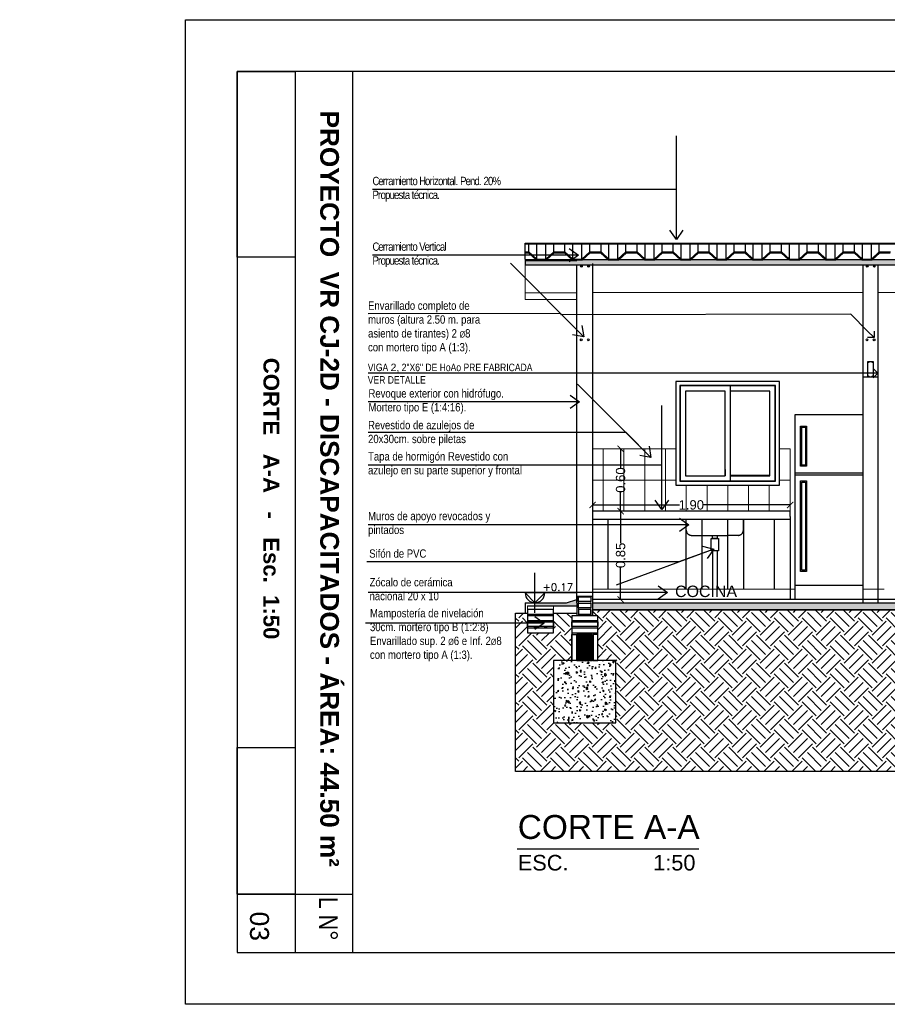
# Model space of a CAD drawing. Header units: millimetres. Extents: x 201 to 840, y 135 to 685.
# Tile 57 of 219: x 309 to 317, y 173 to 182. Entities that reach past the tile are written whole.
import ezdxf

# ---------------------------------------------------------------- set-up
doc = ezdxf.new("R2010")
doc.units = ezdxf.units.MM
doc.linetypes.add('HIDDEN2', pattern=[0.1875, 0.125, -0.0625])
for name, color, linetype, lineweight in [('001', 1, 'Continuous', 5), ('01 DETALLES', 2, 'Continuous', 5), ('COTA NIVELES', 2, 'Continuous', 20), ('hatch', 1, 'Continuous', 5), ('LLAMADAS TEXTO', 2, 'Continuous', 13)]:
    doc.layers.add(name, color=color, linetype=linetype, lineweight=lineweight)
for name, color, linetype in [('01', 1, 'Continuous'), ('02', 2, 'Continuous'), ('03', 3, 'Continuous'), ('04', 4, 'Continuous'), ('05', 5, 'Continuous'), ('06', 5, 'Continuous'), ('ABERTURAS', 2, 'Continuous'), ('cota', 2, 'Continuous'), ('EQUIPAMIENTO MOVIL', 1, 'Continuous'), ('HACHT CONTRAPISO', 2, 'Continuous'), ('HACHT H°A°', 1, 'Continuous'), ('HACHT TIERRA', 252, 'Continuous'), ('LAMINA', 6, 'Continuous'), ('LLAMADAS', 1, 'Continuous'), ('MAMPOST', 6, 'Continuous'), ('MAMPOSTERIA', 5, 'Continuous'), ('NIVELES', 1, 'Continuous'), ('piso', 1, 'Continuous'), ('SANITARIO ARTEF', 2, 'Continuous'), ('TEXT', 4, 'Continuous'), ('TEXTO LAMINA', 2, 'Continuous')]:
    doc.layers.add(name, color=color, linetype=linetype)
doc.styles.add('ARIAL', font='arial.ttf', dxfattribs={"height": 0.06})
doc.styles.add('ROMANS', font='romans.shx')
doc.styles.get("Standard").update_dxf_attribs({"font": 'arial.ttf'})
doc.styles.add('STYLE1', font='ARIALUNI.TTF', dxfattribs={"height": 0.09})
doc.dimstyles.new('05', dxfattribs={"dimscale": 0, "dimtxt": 0.09, "dimasz": 0.05, "dimexe": 0, "dimexo": 0, "dimgap": 0, "dimtad": 0, "dimzin": 0, "dimdsep": 46, "dimtxsty": 'Standard', "dimblk": 'OPEN90', "dimcen": 0.25, "dimclrd": 1, "dimclre": 1, "dimclrt": 3, "dimadec": 0, "dimazin": 0, "dimtfac": 1, "dimtofl": 0, "dimtmove": 2, "dimatfit": 3, "dimldrblk": 'BOXFILLED', "dimfxl": 1, "dimtolj": 1, "dimtzin": 0, "dimarcsym": 0})
doc.dimstyles.new('D3', dxfattribs={"dimscale": 0, "dimtxt": 0.09, "dimasz": 0.06, "dimexe": 0, "dimexo": 0.15, "dimgap": 0, "dimtad": 0, "dimzin": 0, "dimdsep": 46, "dimtxsty": 'STYLE1', "dimblk": 'ARCHTICK', "dimcen": 1, "dimse1": 1, "dimse2": 1, "dimclrd": 1, "dimclre": 1, "dimclrt": 3, "dimadec": 0, "dimazin": 0, "dimtfac": 1, "dimtmove": 2, "dimatfit": 1, "dimldrblk": 'OPEN90', "dimfxl": 1, "dimtolj": 1, "dimtzin": 0, "dimarcsym": 0})
picture_1 = doc.add_image_def('image2.png', size_in_pixel=(322, 127))
picture_2 = doc.add_image_def('image1.jpg', size_in_pixel=(635, 198))
picture_3 = doc.add_image_def('image3.jpg', size_in_pixel=(635, 198))
picture_4 = doc.add_image_def('image4.png', size_in_pixel=(322, 127))

# ---------------------------------------------------------------- blocks, each defined once
blk = doc.blocks.new('_ARCHTICK')
at = {"color": 0, "linetype": 'ByBlock', "const_width": 0.15}
blk.add_lwpolyline([(-0.5, -0.5), (0.5, 0.5)], dxfattribs=at)
blk = doc.blocks.new('*D364')
at = {"layer": 'cota', "color": 1, "lineweight": -2}
for p, q in [((314.4707, 177.3587), (314.4707, 177.0507)), ((314.4707, 176.5087), (314.4707, 176.8167))]:
    blk.add_line(p, q, dxfattribs=at)
at = {"layer": 'DEFPOINTS', "color": 0}
for p in [(314.4707, 177.3587), (314.252, 176.5087), (314.4707, 176.5087)]:
    blk.add_point(p, dxfattribs=at)
at = {"layer": 'cota', "color": 1, "lineweight": -2, "xscale": 0.06, "yscale": 0.06, "zscale": 0.06}
for p, rotation in [((314.4707, 177.3587), 90), ((314.4707, 176.5087), 270)]:
    blk.add_blockref('_ARCHTICK', p, dxfattribs=dict(at, rotation=rotation))
at = {"layer": 'cota', "color": 3, "insert": (314.4707, 176.9337), "char_height": 0.09, "attachment_point": 5, "rotation": 90, "style": 'STYLE1'}
blk.add_mtext('\\A1;0.85', dxfattribs=at)
blk = doc.blocks.new('_OPEN90')
at = {"color": 0, "linetype": 'ByBlock'}
for p, q in [((0, 0), (-1, 0)), ((-0.5, 0.5), (0, 0)), ((0, 0), (-0.5, -0.5))]:
    blk.add_line(p, q, dxfattribs=at)
blk = doc.blocks.new('*D366')
at = {"layer": 'cota', "color": 1, "lineweight": -2}
for p, q in [((314.4707, 177.9587), (314.4707, 177.7754)), ((314.4707, 177.3587), (314.4707, 177.542))]:
    blk.add_line(p, q, dxfattribs=at)
at = {"layer": 'DEFPOINTS', "color": 0}
for p in [(314.4707, 177.9587), (314.5547, 177.9587), (314.552, 177.3587)]:
    blk.add_point(p, dxfattribs=at)
at = {"layer": 'cota', "color": 1, "lineweight": -2, "xscale": 0.06, "yscale": 0.06, "zscale": 0.06}
for p, rotation in [((314.4707, 177.9587), 90), ((314.4707, 177.3587), 270)]:
    blk.add_blockref('_ARCHTICK', p, dxfattribs=dict(at, rotation=rotation))
at = {"layer": 'cota', "color": 3, "insert": (314.4707, 177.6587), "char_height": 0.09, "attachment_point": 5, "rotation": 90, "style": 'STYLE1'}
blk.add_mtext('\\A1;0.60', dxfattribs=at)
blk = doc.blocks.new('A$C0E1231E1')
for p, q in [((0, 0), (0, 1.78)), ((0, 1.2206), (0.65, 1.2206)), ((0, 1.2006), (0.65, 1.2006)), ((0, 0.1391), (0.65, 0.1391))]:
    blk.add_line(p, q)
blk.add_lwpolyline([(0, 1.78), (0.65, 1.78), (0.65, 0), (0, 0)])
for points in [[(0.0518, 1.2849), (0.0518, 1.6697), (0.1074, 1.6697), (0.1074, 1.2849)], [(0.0518, 0.2717), (0.0518, 1.1413), (0.1074, 1.1413), (0.1074, 0.2717)]]:
    blk.add_lwpolyline(points, close=True)
at = {"color": 1}
for points in [[(0.0618, 1.2949), (0.0618, 1.6597), (0.0974, 1.6597), (0.0974, 1.2949)], [(0.0618, 0.2817), (0.0618, 1.1313), (0.0974, 1.1313), (0.0974, 0.2817)]]:
    blk.add_lwpolyline(points, close=True, dxfattribs=at)
blk = doc.blocks.new('*D407')
at = {"layer": 'DEFPOINTS', "color": 0}
for p in [(314.2004, 177.4196), (314.2004, 177.3587), (316.1031, 177.3587)]:
    blk.add_point(p, dxfattribs=at)
at = {"layer": 'piso', "color": 1, "lineweight": -2}
for p, q in [((314.2004, 177.4196), (315.0392, 177.4196)), ((316.1031, 177.4196), (315.2643, 177.4196))]:
    blk.add_line(p, q, dxfattribs=at)
at = {"layer": 'piso', "color": 1, "lineweight": -2, "xscale": 0.06, "yscale": 0.06, "zscale": 0.06, "rotation": 180}
blk.add_blockref('_ARCHTICK', (314.2004, 177.4196), dxfattribs=at)
at = {"layer": 'piso', "color": 1, "lineweight": -2, "xscale": 0.06, "yscale": 0.06, "zscale": 0.06}
blk.add_blockref('_ARCHTICK', (316.1031, 177.4196), dxfattribs=at)
at = {"layer": 'piso', "color": 3, "insert": (315.1517, 177.4196), "char_height": 0.09, "attachment_point": 5, "style": 'STYLE1'}
blk.add_mtext('\\A1;1.90', dxfattribs=at)
blk = doc.blocks.new('A$C0B5825DE')
at = {"layer": 'hatch', "ltscale": 0.01}
h = blk.add_hatch(dxfattribs=at)
h.set_pattern_fill('AR-SAND', color=256, scale=0.02)
h.set_pattern_definition([(37.5, (3347.59069, 2361.719302), (-0.00125986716, 0.03853647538), [0, -0.0304, 0, -0.034, 0, -0.0325]), (7.5, (3347.59069, 2361.7193), (0.0353955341, 0.0564429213), [0, -0.0164, 0, -0.0274, 0, -0.0105]), (327.5, (3347.56609, 2361.719302), (0.06228283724, 0.00011318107), [0, -0.01, 0, -0.036, 0, -0.047]), (317.5, (3347.56609, 2361.7193), (0.0601225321, 0.0175535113), [0, -0.005, 0, -0.0236, 0, -0.027])])
h.paths.add_polyline_path([(0, 0.0485), (-9.5027, 0.0485), (-9.5027, 0), (-7.3586, 0), (-7.2486, 0), (-2.8286, 0), (-2.7186, 0), (-1.1186, 0), (-1.0086, 0), (0, 0)])
at = {"layer": '01'}
for p, q in [((-9.5027, 0.0559), (-9.5027, 0.21)), ((-9.5027, 0.21), (0.0007, 0.21)), ((-9.5027, 0.205), (0.0007, 0.205)), ((-9.4657, 0.1261), (-9.4657, 0.205)), ((-9.3891, 0.0559), (-9.3891, 0.205)), ((-9.3026, 0.0559), (-9.3026, 0.205)), ((-9.226, 0.1261), (-9.226, 0.205)), ((-9.1182, 0.1261), (-9.1182, 0.205)), ((-9.0416, 0.0559), (-9.0416, 0.205)), ((-8.9552, 0.0559), (-8.9552, 0.205)), ((-8.8786, 0.1261), (-8.8786, 0.205)), ((-8.7708, 0.1261), (-8.7708, 0.205)), ((-8.6942, 0.0559), (-8.6942, 0.205)), ((-8.6077, 0.0559), (-8.6077, 0.205)), ((-8.5311, 0.1261), (-8.5311, 0.205)), ((-8.4233, 0.1261), (-8.4233, 0.205)), ((-8.3467, 0.0559), (-8.3467, 0.205)), ((-8.2602, 0.0559), (-8.2602, 0.205)), ((-8.1836, 0.1261), (-8.1836, 0.205)), ((-8.0759, 0.1261), (-8.0759, 0.205)), ((-7.9993, 0.0559), (-7.9993, 0.205)), ((-7.9128, 0.0559), (-7.9128, 0.205)), ((-7.8362, 0.1261), (-7.8362, 0.205)), ((-7.7284, 0.1261), (-7.7284, 0.205)), ((-7.6518, 0.0559), (-7.6518, 0.205)), ((-7.5653, 0.0559), (-7.5653, 0.205)), ((-7.4887, 0.1261), (-7.4887, 0.205)), ((-7.3809, 0.1261), (-7.3809, 0.205)), ((-7.3043, 0.0559), (-7.3043, 0.205)), ((-7.2179, 0.0559), (-7.2179, 0.205)), ((-7.1413, 0.1261), (-7.1413, 0.205)), ((-7.0335, 0.1261), (-7.0335, 0.205)), ((-6.9569, 0.0559), (-6.9569, 0.205)), ((-6.862, 0.0559), (-6.862, 0.205)), ((-6.7854, 0.1261), (-6.7854, 0.205)), ((-6.6776, 0.1261), (-6.6776, 0.205)), ((-6.601, 0.0559), (-6.601, 0.205)), ((-6.5145, 0.0559), (-6.5145, 0.205)), ((-6.4379, 0.1261), (-6.4379, 0.205)), ((-6.3302, 0.1261), (-6.3302, 0.205)), ((-6.2536, 0.0559), (-6.2536, 0.205)), ((-6.1671, 0.0559), (-6.1671, 0.205)), ((-6.0905, 0.1261), (-6.0905, 0.205))]:
    blk.add_line(p, q, dxfattribs=at)
at = {"layer": '03'}
for p, q in [((-9.0009, 0.0485), (-9.5027, 0.0485)), ((-9.5027, 0.0485), (-9.5027, 0)), ((0, 0), (-9.5027, 0)), ((-5.5959, 0.0485), (-9.0009, 0.0485)), ((0, 0.0485), (-7.4086, 0.0485))]:
    blk.add_line(p, q, dxfattribs=at)
at = {"layer": '06'}
for p, q in [((-9.5027, 0.1261), (-9.4657, 0.1261)), ((-9.5027, 0.1161), (-9.4696, 0.1161)), ((-9.3959, 0.0485), (-9.4696, 0.1161)), ((-9.3891, 0.0559), (-9.4657, 0.1261)), ((-9.3026, 0.0559), (-9.226, 0.1261)), ((-9.2959, 0.0485), (-9.2221, 0.1161)), ((-9.226, 0.1261), (-9.1182, 0.1261)), ((-9.2221, 0.1161), (-9.1221, 0.1161)), ((-9.0484, 0.0485), (-9.1221, 0.1161)), ((-9.0416, 0.0559), (-9.1182, 0.1261)), ((-8.9552, 0.0559), (-8.8786, 0.1261)), ((-8.9484, 0.0485), (-8.8747, 0.1161)), ((-8.8786, 0.1261), (-8.7708, 0.1261)), ((-8.8747, 0.1161), (-8.7747, 0.1161)), ((-8.7009, 0.0485), (-8.7747, 0.1161)), ((-8.6942, 0.0559), (-8.7708, 0.1261)), ((-8.6077, 0.0559), (-8.5311, 0.1261)), ((-8.6009, 0.0485), (-8.5272, 0.1161)), ((-8.5311, 0.1261), (-8.4233, 0.1261)), ((-8.5272, 0.1161), (-8.4272, 0.1161)), ((-8.3535, 0.0485), (-8.4272, 0.1161)), ((-8.3467, 0.0559), (-8.4233, 0.1261)), ((-8.2602, 0.0559), (-8.1836, 0.1261)), ((-8.2535, 0.0485), (-8.1797, 0.1161)), ((-8.1836, 0.1261), (-8.0759, 0.1261)), ((-8.1797, 0.1161), (-8.0797, 0.1161)), ((-8.006, 0.0485), (-8.0797, 0.1161)), ((-7.9993, 0.0559), (-8.0759, 0.1261)), ((-7.9128, 0.0559), (-7.8362, 0.1261)), ((-7.906, 0.0485), (-7.8323, 0.1161)), ((-7.8362, 0.1261), (-7.7284, 0.1261)), ((-7.8323, 0.1161), (-7.7323, 0.1161)), ((-7.6586, 0.0485), (-7.7323, 0.1161)), ((-7.6518, 0.0559), (-7.7284, 0.1261)), ((-7.5653, 0.0559), (-7.4887, 0.1261)), ((-7.5586, 0.0485), (-7.4848, 0.1161)), ((-7.4887, 0.1261), (-7.3809, 0.1261)), ((-7.4848, 0.1161), (-7.3848, 0.1161)), ((-7.3111, 0.0485), (-7.3848, 0.1161)), ((-7.3043, 0.0559), (-7.3809, 0.1261)), ((-7.2179, 0.0559), (-7.1413, 0.1261)), ((-7.2111, 0.0485), (-7.1374, 0.1161)), ((-7.1413, 0.1261), (-7.0335, 0.1261)), ((-7.1374, 0.1161), (-7.0374, 0.1161)), ((-6.9636, 0.0485), (-7.0374, 0.1161)), ((-6.9569, 0.0559), (-7.0335, 0.1261)), ((-6.862, 0.0559), (-6.7854, 0.1261)), ((-6.8552, 0.0485), (-6.7815, 0.1161)), ((-6.7854, 0.1261), (-6.6776, 0.1261)), ((-6.7815, 0.1161), (-6.6815, 0.1161)), ((-6.6078, 0.0485), (-6.6815, 0.1161)), ((-6.601, 0.0559), (-6.6776, 0.1261)), ((-6.5145, 0.0559), (-6.4379, 0.1261)), ((-6.5078, 0.0485), (-6.4341, 0.1161)), ((-6.4379, 0.1261), (-6.3302, 0.1261)), ((-6.4341, 0.1161), (-6.3341, 0.1161)), ((-6.2603, 0.0485), (-6.3341, 0.1161)), ((-6.2536, 0.0559), (-6.3302, 0.1261)), ((-6.1671, 0.0559), (-6.0905, 0.1261)), ((-6.1603, 0.0485), (-6.0866, 0.1161)), ((-6.0905, 0.1261), (-5.9827, 0.1261)), ((-6.0866, 0.1161), (-5.9866, 0.1161)), ((-9.5027, 0.0559), (-9.496, 0.0485)), ((-9.3959, 0.0485), (-9.2959, 0.0485)), ((-9.3891, 0.0559), (-9.3026, 0.0559)), ((-9.0484, 0.0485), (-8.9484, 0.0485)), ((-9.0416, 0.0559), (-8.9552, 0.0559)), ((-8.7009, 0.0485), (-8.6009, 0.0485)), ((-8.6942, 0.0559), (-8.6077, 0.0559)), ((-8.3535, 0.0485), (-8.2535, 0.0485)), ((-8.3467, 0.0559), (-8.2602, 0.0559)), ((-8.006, 0.0485), (-7.906, 0.0485)), ((-7.9993, 0.0559), (-7.9128, 0.0559)), ((-7.6586, 0.0485), (-7.5586, 0.0485)), ((-7.6518, 0.0559), (-7.5653, 0.0559)), ((-7.3111, 0.0485), (-7.2111, 0.0485)), ((-7.3043, 0.0559), (-7.2179, 0.0559)), ((-6.9552, 0.0485), (-6.8552, 0.0485)), ((-6.9485, 0.0559), (-6.862, 0.0559)), ((-6.6078, 0.0485), (-6.5078, 0.0485)), ((-6.601, 0.0559), (-6.5145, 0.0559)), ((-6.2603, 0.0485), (-6.1603, 0.0485)), ((-6.2536, 0.0559), (-6.1671, 0.0559))]:
    blk.add_line(p, q, dxfattribs=at)
blk = doc.blocks.new('A$C037F6CCC')
at = {"layer": 'LLAMADAS'}
blk.add_line((2.7433, -0.3512), (-2.078, -0.3512), dxfattribs=at)
blk.add_lwpolyline([(2.7329, 0.0557), (2.5722, 0.2164), (-0.2243, 0.2115)], dxfattribs=at)
for p, xscale, yscale, zscale, rotation in [((2.7966, -0.0079), 0.09, 0.09, 0.09, 314.9998235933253), ((2.8333, -0.3512), 0.09000000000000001, 0.09000000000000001, 0.09000000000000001, 6.447086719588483e-05)]:
    blk.add_blockref('_OPEN90', p, dxfattribs=dict(at, xscale=xscale, yscale=yscale, zscale=zscale, rotation=rotation))
at = {"layer": 'LLAMADAS TEXTO', "color": 2, "ltscale": 0.01, "attachment_point": 1, "style": 'ARIAL'}
for s, insert, char_height, width in [('{\\fTechnic|b0|i0|c2|p2;Envarillado completo de\\Pmuros (altura 2.50 m. para\\Pasiento de tirantes) 2 \\H0.75x;Ø\\H1.3333x;8\\Pcon mortero tipo A (1:3).}', (-2.0782, 0.3399), 0.08, 1.52215), ('{\\fTechnic|b0|i0|c2|p2;VIGA \\f@Arial Unicode MS|b0|i0|c0|p34;2,\\fTechnic|b0|i0|c2|p2; 2"X6" DE HoAo PRE FABRICADA\\PVER DETALLE }', (-2.081, -0.2587), 0.072, 2.289182), ('{\\fTechnic|b0|i0|c2|p2;Revoque exterior con hidrófugo. \\PMortero tipo E (1:4:16).}', (-2.0744, -0.5047), 0.08, 4.326649), ('\\pi-3.04,l3.04;{\\fTechnic|b0|i0|c2|p2;Revestido de azulejos de\\P20x30cm. sobre piletas}', (-2.0782, -0.8097), 0.08, 4.326649), ('{\\fTechnic|b0|i0|c2|p2;Tapa de hormigón Revestido con azulejo en su parte superior y frontal}', (-2.0782, -1.1107), 0.08, 1.655837), ('{\\fTechnic|b0|i0|c2|p2;Muros de apoyo revocados y pintados}', (-2.0782, -1.6851), 0.08, 1.189424), ('\\pi3.6651;{\\fTechnic|b0|i0|c2|p2;Sifón de PVC}', (-5.7323, -2.0462), 0.08, 4.572219), ('{\\fTechnic|b0|i0|c2|p2;Zócalo de cerámica \\Pnacional 20 x 10 \\P}', (-2.0638, -2.3222), 0.08, 1.660151), ('{\\fTechnic|b0|i0|c2|p2;Mampostería de nivelación 30cm. mortero tipo B (1:2:8) Envarillado sup. 2 \\H0.75x;Ø\\H1.3333x;6 e Inf. 2\\H0.75002x;Ø\\H1.3333x;8 con mortero tipo A (1:3).\\fArial|b0|i0|c0|p34;\\P\\pi0.77315;} ', (-2.0596, -2.6198), 0.08, 1.352981)]:
    blk.add_mtext(s, dxfattribs=dict(at, insert=insert, char_height=char_height, width=width))
at = {"layer": 'LLAMADAS'}
for points in [[(0, 0), (-0.2243, 0.2243), (-2.0782, 0.2211)], [(-0.0407, -0.6251), (-2.0782, -0.6251)], [(0.6468, -1.162), (0.4072, -0.9221), (-2.0782, -0.9221)], [(0.7512, -1.6628), (0.7512, -1.2358), (-2.0782, -1.2358)], [(1.012, -1.8095), (-2.0782, -1.8095)], [(1.2507, -2.043), (0.9155, -2.1671), (-2.0913, -2.1671)], [(0.8052, -2.4619), (-2.0782, -2.4619)], [(-0.383, -2.7547), (-2.1025, -2.7547)]]:
    blk.add_leader(points, dimstyle='05', override={"dimscale": 1, "dimasz": 0.09, "dimldrblk": 'OPEN90'}, dxfattribs=at)

msp = doc.modelspace()

# ---------------------------------------------------------------- hatches: boundary and pattern name
at = {"layer": 'HACHT CONTRAPISO'}
h = msp.add_hatch(dxfattribs=at)
h.set_pattern_fill('AR-CONC', color=256, scale=0.0015, style=0)
h.set_pattern_definition([(50, (313.64569, 176.4087), (0.273277, -0.0239086), [0.028575, -0.314325]), (355, (313.6457, 176.4087), (-0.052864, 0.286585), [0.02286, -0.25146]), (100.451, (313.66846, 176.4067), (0.220414, 0.262675), [0.024285, -0.267135]), (46.184, (313.6457, 176.4849), (0.406619, -0.063063), [0.042862, -0.471487]), (96.6356, (313.67957, 176.47965), (0.356106, 0.371138), [0.036428, -0.400703]), (351.184, (313.6457, 176.4849), (0.356107, 0.371138), [0.03429, -0.37719]), (21, (313.68379, 176.46585), (0.2274223, -0.153398), [0.028575, -0.314325]), (326, (313.6838, 176.46585), (0.092703, 0.276282), [0.02286, -0.25146]), (71.4514, (313.70274, 176.45307), (0.320125, 0.122884), [0.024285, -0.267135]), (37.5, (313.64569, 176.4087), (0.0046329, 0.1268326), [0, -0.248412, 0, -0.25527, 0, -0.2524125]), (7.5, (313.64569, 176.4087), (0.1002295, 0.1502709), [0, -0.145542, 0, -0.242697, 0, -0.0962025]), (327.5, (313.56072, 176.4087), (0.2033859, -0.0085931), [0, -0.09525, 0, -0.29718, 0, -0.394335]), (317.5, (313.52262, 176.4087), (0.2221938, 0.0381397), [0, -0.123825, 0, -0.197358, 0, -0.280035])])
h.paths.add_polyline_path([(317.7312, 176.4787), (316.4977, 176.4787), (316.3851, 176.4087), (317.7312, 176.4087)])
h.paths.add_polyline_path([(320.5078, 176.4787), (317.7312, 176.4787), (317.7312, 176.4087), (320.5078, 176.4087)])
h.paths.add_polyline_path([(322.4031, 176.4787), (320.5078, 176.4787), (320.5078, 176.4087), (322.4031, 176.4087)])
h.paths.add_polyline_path([(316.4977, 176.4787), (314.2004, 176.4787), (314.2004, 176.4087), (316.3851, 176.4087)])
h.paths.add_polyline_path([(314.0504, 176.4787), (314.0504, 176.5087), (313.9504, 176.4787), (313.6457, 176.4787), (313.6457, 176.4487), (314.0504, 176.4487)])
h.paths.add_polyline_path([(314.4371, 176.7876), (314.4371, 177.0773), (314.2236, 177.0773), (314.2236, 176.7876)], flags=9)
h.paths.add_polyline_path([(314.4371, 177.512), (314.4371, 177.8017), (314.2236, 177.8017), (314.2236, 177.512)], flags=9)
h.paths.add_polyline_path([(317.7783, 176.6001), (318.1544, 176.6001), (318.1544, 176.7191), (317.7783, 176.7191)], flags=9)
at = {"layer": 'HACHT H°A°'}
h = msp.add_hatch(dxfattribs=at)
h.set_pattern_fill('ANSI31', color=256, scale=0.003, style=0)
h.set_pattern_definition([(45, (48.222473, -104.272474), (-0.0067351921, 0.0067351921), [])])
edge = h.paths.add_edge_path()
edge.add_line((314.1838, 176.1737), (314.1798, 176.1737))
edge.add_arc((314.1818, 176.1772), 0.004, 240.60668, 299.39332)
edge = h.paths.add_edge_path()
edge.add_line((314.0715, 176.1737), (314.0676, 176.1737))
edge.add_arc((314.0695, 176.1772), 0.004, 240.60668, 299.39332)
h.paths.add_polyline_path([(314.0504, 175.9237), (314.2004, 175.9237), (314.2004, 176.1737), (314.0504, 176.1737)])
h.paths.add_polyline_path([(314.0585, 175.9237), (314.1928, 175.9237), (314.1928, 176.1737), (314.0585, 176.1737)])
h.paths.add_polyline_path([(314.0645, 175.9237), (314.1868, 175.9237), (314.1868, 176.1737), (314.0886, 176.1737), (314.0911, 176.1712), (314.0868, 176.167), (314.0801, 176.1737), (314.0659, 176.1737), (314.0798, 176.1599), (314.0755, 176.1556), (314.0645, 176.1666)])
edge = h.paths.add_edge_path()
edge.add_line((314.1763, 175.9237), (314.1853, 175.9237))
edge.add_arc((314.1808, 175.9216), 0.005, 25.01802, 154.98198)
edge = h.paths.add_edge_path()
edge.add_line((314.066, 175.9237), (314.0751, 175.9237))
edge.add_arc((314.0705, 175.9216), 0.005, 25.01802, 154.98198)
h = msp.add_hatch(dxfattribs=at)
h.set_pattern_fill('AR-CONC', color=256, scale=0.0008, angle=45, style=0)
h.set_pattern_definition([(95, (10.4072, -151.53615), (0.11207572, 0.094042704), [0.01524, -0.16764]), (40, (10.4072, -151.53615), (-0.12801431, 0.088141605), [0.012192, -0.134112]), (145.451, (10.41654, -151.52831), (-0.015937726, 0.18218419), [0.012952, -0.142472]), (91.1842, (10.37846, -151.50741), (0.177128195, 0.12956273), [0.02286, -0.25146]), (141.6356, (10.39322, -151.49662), (-0.00566892, 0.27426115), [0.019428, -0.213708]), (36.184, (10.37846, -151.50741), (-0.00566846, 0.27426111), [0.018288, -0.201168]), (66, (10.40002, -151.50023), (0.14361644, 0.027916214), [0.01524, -0.16764]), (11, (10.40002, -151.50023), (-0.06923194, 0.139152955), [0.012192, -0.134112]), (116.4514, (10.41198, -151.4979), (0.07438403, 0.167069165), [0.012952, -0.142472]), (82.5, (10.4072, -151.53615), (-0.046084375, 0.049578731), [0, -0.1324864, 0, -0.136144, 0, -0.13462]), (52.5, (10.4072, -151.53615), (-0.018871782, 0.0944696), [0, -0.0776224, 0, -0.1294384, 0, -0.051308]), (12.5, (10.37516, -151.56819), (0.0799422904, 0.0734609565), [0, -0.0508, 0, -0.158496, 0, -0.210312]), (2.5, (10.36079, -151.58256), (0.069411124, 0.098177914), [0, -0.06604, 0, -0.1052576, 0, -0.149352])])
h.paths.add_polyline_path([(314.4254, 175.3237), (314.4254, 175.9237), (313.8254, 175.9237), (313.8254, 175.3237)])
at = {"layer": 'HACHT TIERRA', "ltscale": 0.01}
h = msp.add_hatch(dxfattribs=at)
h.set_pattern_fill('EARTH,_O', color=256, scale=0.03, angle=45)
h.set_pattern_definition([(45, (10.4072, -151.53615), (0, 0.26940768), [0.1905, -0.1905]), (45, (10.35669, -151.48564), (0, 0.26940768), [0.1905, -0.1905]), (45, (10.30617, -151.43512), (0, 0.26940768), [0.1905, -0.1905]), (135, (10.30617, -151.40145), (-0.26940768, 0), [0.1905, -0.1905]), (135, (10.35669, -151.35093), (-0.26940768, 0), [0.1905, -0.1905]), (135, (10.4072, -151.30042), (-0.26940768, 0), [0.1905, -0.1905])])
h.paths.add_polyline_path([(323.2716, 174.8544), (323.2716, 176.3787), (323.0281, 176.3787), (323.0281, 176.1887), (322.7781, 176.1887), (322.7781, 176.3787), (322.5531, 176.3787), (322.5531, 176.3537), (322.6031, 176.3537), (322.6031, 175.9237), (322.7781, 175.9237), (322.7781, 175.3237), (322.1781, 175.3237), (322.1781, 175.9237), (322.3531, 175.9237), (322.3531, 176.3537), (322.4031, 176.3537), (322.4031, 176.4087), (314.2004, 176.4087), (314.2004, 176.3537), (314.2504, 176.3537), (314.2504, 175.9237), (314.4254, 175.9237), (314.4254, 175.3237), (313.8254, 175.3237), (313.8254, 175.9237), (314.0004, 175.9237), (314.0004, 176.3537), (314.0504, 176.3537), (314.0504, 176.3787), (313.8254, 176.3787), (313.8254, 176.1887), (313.5754, 176.1887), (313.5754, 176.3787), (313.5504, 176.3787), (313.4594, 176.3787), (313.4594, 174.8544)])

# ---------------------------------------------------------------- linework, layer by layer
msp.add_lwpolyline([(310.2784, 182.0899), (325.526, 182.0899), (325.526, 172.6133), (310.2784, 172.6133)], close=True)
at = {"layer": '001', "ltscale": 0.01}
for p, q in [((314.2031, 179.572), (314.2004, 179.572)), ((313.5504, 179.3984), (313.5504, 179.4654)), ((313.5504, 179.4615), (314.0504, 179.4615)), ((314.0504, 179.3984), (313.5504, 179.3984)), ((314.2004, 179.4654), (316.8031, 179.4654)), ((316.9531, 179.4654), (319.3531, 179.4654)), ((314.0504, 179.2044), (314.0504, 179.0544))]:
    msp.add_line(p, q, dxfattribs=at)
at = {"layer": '001'}
for p, q in [((316.1531, 176.6087), (316.1031, 176.6087)), ((317.0081, 176.6087), (316.9531, 176.6087)), ((314.0654, 176.4887), (314.0654, 176.4737)), ((314.0654, 176.4737), (314.0654, 176.4787)), ((314.1854, 176.4887), (314.1854, 176.4737)), ((314.1854, 176.4737), (314.1854, 176.4787)), ((313.5754, 176.4137), (313.5754, 176.4487)), ((313.5754, 176.3687), (313.5754, 176.3537)), ((313.8254, 176.4137), (313.8254, 176.4487)), ((313.8254, 176.3687), (313.8254, 176.3537)), ((314.0654, 176.4287), (314.0654, 176.4137)), ((314.0654, 176.3537), (314.0654, 176.3687)), ((314.1854, 176.4287), (314.1854, 176.4137)), ((314.1854, 176.3537), (314.1854, 176.3687)), ((313.5754, 176.3087), (313.5754, 176.2937)), ((313.8254, 176.3087), (313.8254, 176.2937)), ((314.0004, 176.3087), (314.0004, 176.2937)), ((314.2504, 176.3087), (314.2504, 176.2937)), ((313.5754, 176.2337), (313.5754, 176.2487)), ((313.8254, 176.2337), (313.8254, 176.2487)), ((314.0004, 176.2337), (314.0004, 176.2487)), ((314.0004, 176.1887), (314.0004, 176.1737)), ((314.2504, 176.2337), (314.2504, 176.2487)), ((314.2504, 176.1887), (314.2504, 176.1737))]:
    msp.add_line(p, q, dxfattribs=at)
at = {"layer": '001', "ltscale": 0.01}
msp.add_lwpolyline([(313.5504, 179.7287), (313.5504, 179.4654)], dxfattribs=at)
at = {"layer": '001'}
for points in [[(314.8281, 176.6089), (314.8281, 176.6087)], [(314.6684, 176.5105), (314.6684, 176.5107)]]:
    msp.add_lwpolyline(points, dxfattribs=at)
msp.add_lwpolyline([(310.7784, 175.0846), (310.7784, 173.6722), (311.3355, 173.6722), (311.3355, 175.0846)], close=True, dxfattribs=at)
msp.add_lwpolyline([(310.7784, 175.0846), (310.7784, 173.6722), (311.3355, 173.6722), (311.3355, 175.0846)], close=True, dxfattribs=at)
at = {"layer": '01 DETALLES'}
for p, q in [((315.0017, 177.9587), (314.2004, 177.9587)), ((314.3031, 177.9569), (314.3031, 177.3587)), ((314.5031, 177.9587), (314.5031, 177.3587)), ((314.7031, 177.9587), (314.7031, 177.3587)), ((314.9031, 177.9587), (314.9031, 177.3587)), ((316.1031, 177.9587), (316.0017, 177.9587)), ((316.1031, 177.9587), (316.1031, 177.3587)), ((315.0017, 177.6587), (314.2004, 177.6587)), ((315.1031, 177.6087), (315.1031, 177.3587)), ((315.3031, 177.6087), (315.3031, 177.3587)), ((315.5031, 177.6087), (315.5031, 177.3587)), ((315.7031, 177.6087), (315.7031, 177.3587)), ((315.9031, 177.6087), (315.9031, 177.3587)), ((316.0017, 177.6587), (316.1031, 177.6587)), ((316.1031, 176.6087), (314.2004, 176.6087)), ((316.9531, 176.6087), (316.8031, 176.6087))]:
    msp.add_line(p, q, dxfattribs=at)
at = {"layer": '02'}
for p, q in [((316.1031, 177.3587), (314.2004, 177.3587)), ((316.1031, 177.3087), (316.1031, 177.3587)), ((316.1031, 177.2787), (314.2004, 177.2787)), ((315.1031, 176.6087), (315.1031, 177.2787)), ((315.2531, 177.2787), (315.2531, 176.6087)), ((315.5031, 176.6087), (315.5031, 177.2787)), ((315.6531, 177.2787), (315.6531, 176.6087))]:
    msp.add_line(p, q, dxfattribs=at)
for points in [[(316.1031, 177.3087), (316.1031, 176.5087), (315.9531, 176.5087)], [(314.3504, 176.6087), (314.3504, 177.2787)], [(315.9531, 176.6087), (315.9531, 177.2787)], [(314.0645, 176.1416), (314.0755, 176.1306), (314.0798, 176.1349), (314.0645, 176.1501)]]:
    msp.add_lwpolyline(points, dxfattribs=at)
at = {"layer": '02', "ltscale": 0.01}
for points in [[(314.1854, 176.4887), (314.0654, 176.4887), (314.0654, 176.5337), (314.1854, 176.5337)], [(314.1854, 176.4287), (314.0654, 176.4287), (314.0654, 176.4737), (314.1854, 176.4737)], [(313.8254, 176.4137), (313.5754, 176.4137), (313.5754, 176.3687), (313.8254, 176.3687)], [(314.1854, 176.4137), (314.0654, 176.4137), (314.0654, 176.3687), (314.1854, 176.3687)], [(313.8254, 176.3537), (313.5754, 176.3537), (313.5754, 176.3087), (313.8254, 176.3087)], [(313.8254, 176.2487), (313.5754, 176.2487), (313.5754, 176.2937), (313.8254, 176.2937)], [(314.2504, 176.3537), (314.0004, 176.3537), (314.0004, 176.3087), (314.2504, 176.3087)], [(314.2504, 176.2487), (314.0004, 176.2487), (314.0004, 176.2937), (314.2504, 176.2937)], [(313.8254, 176.2337), (313.5754, 176.2337), (313.5754, 176.1887), (313.8254, 176.1887)], [(314.2504, 176.2337), (314.0004, 176.2337), (314.0004, 176.1887), (314.2504, 176.1887)], [(314.0004, 175.9237), (314.0004, 176.1737), (314.0454, 176.1737), (314.0454, 175.9237)], [(314.2504, 175.9237), (314.2504, 176.1737), (314.2054, 176.1737), (314.2054, 175.9237)]]:
    msp.add_lwpolyline(points, close=True, dxfattribs=at)
at = {"layer": '02'}
for points in [[(314.0911, 176.1462), (314.0773, 176.16, 0.668179), (314.0585, 176.1522), (314.0585, 175.9456, 0.414214), (314.0695, 175.9346), (314.1818, 175.9346, 0.414214), (314.1928, 175.9456), (314.1928, 176.1522, 0.414214), (314.1818, 176.1632), (314.0695, 176.1632)], [(314.0911, 176.1462), (314.0868, 176.142), (314.0731, 176.1557, 0.668179), (314.0645, 176.1522), (314.0645, 175.9456, 0.414214), (314.0695, 175.9406), (314.1818, 175.9406, 0.414214), (314.1868, 175.9456), (314.1868, 176.1522, 0.414214), (314.1818, 176.1572), (314.0801, 176.1572)]]:
    msp.add_lwpolyline(points, format="xyb", dxfattribs=at)
at = {"layer": '03'}
for p, q in [((314.0504, 179.7687), (313.5504, 179.7687)), ((313.5504, 176.4787), (313.9504, 176.4787)), ((313.9504, 176.4787), (314.0504, 176.5087)), ((316.9531, 176.5087), (314.2004, 176.5087)), ((314.2004, 176.4787), (322.4031, 176.4787)), ((322.4031, 176.5087), (316.9531, 176.5087)), ((313.5754, 176.4487), (314.0504, 176.4487))]:
    msp.add_line(p, q, dxfattribs=at)
msp.add_lwpolyline([(313.5504, 176.4787), (313.5504, 176.3787)], dxfattribs=at)
at = {"layer": '03', "linetype": 'HIDDEN2', "ltscale": 0.6}
msp.add_lwpolyline([(313.8254, 175.3237), (314.4254, 175.3237), (314.4254, 175.9237), (313.8254, 175.9237)], close=True, dxfattribs=at)
at = {"layer": '03', "ltscale": 0.01}
for centre, radius in [((314.0937, 179.7168), 0.00811), ((314.1623, 179.7168), 0.00811), ((316.8464, 179.7168), 0.00811), ((316.915, 179.7168), 0.00811), ((314.0911, 179.0087), 0.00811), ((314.1596, 179.0087), 0.00811), ((316.8438, 179.0087), 0.00811), ((316.9124, 179.0087), 0.00811), ((316.8585, 178.7934), 0.00406), ((316.8977, 178.7934), 0.00406), ((316.8585, 178.6576), 0.00406), ((316.8977, 178.6576), 0.00406), ((313.651, 176.3612), 0.00811), ((313.7495, 176.3612), 0.00811), ((313.651, 176.2417), 0.00811), ((313.7495, 176.2417), 0.00811), ((314.0695, 176.1522), 0.004), ((314.1818, 176.1522), 0.004), ((314.0705, 175.9466), 0.005), ((314.1808, 175.9466), 0.005)]:
    msp.add_circle(centre, radius, dxfattribs=at)
at = {"layer": '04'}
for p, q in [((313.5504, 176.3787), (313.5754, 176.3787)), ((313.8254, 176.3787), (314.0504, 176.3787)), ((322.4031, 176.4087), (314.2004, 176.4087))]:
    msp.add_line(p, q, dxfattribs=at)
at = {"layer": '05', "ltscale": 0.01}
for p, q in [((314.0504, 176.5387), (314.0504, 176.3537)), ((314.2004, 176.5387), (314.0504, 176.5387)), ((314.2004, 176.5387), (314.2004, 176.3537))]:
    msp.add_line(p, q, dxfattribs=at)
at = {"layer": '06', "ltscale": 0.01}
msp.add_line((314.2004, 176.5387), (314.0504, 176.5387), dxfattribs=at)
msp.add_lwpolyline([(314.0504, 175.9237), (314.2004, 175.9237), (314.2004, 176.1737), (314.0504, 176.1737)], close=True, dxfattribs=at)
at = {"layer": 'ABERTURAS', "color": 1, "ltscale": 0.01}
for p, q in [((315.5267, 178.5661), (315.5267, 177.6513)), ((315.4767, 177.7616), (315.4767, 177.7013))]:
    msp.add_line(p, q, dxfattribs=at)
for points in [[(315.0017, 177.6087), (316.0017, 177.6087), (316.0017, 178.6087), (315.0017, 178.6087)], [(315.0417, 177.6487), (315.9617, 177.6487), (315.9617, 178.5687), (315.0417, 178.5687)], [(315.0944, 177.7013), (315.4767, 177.7013), (315.4767, 178.5161), (315.0944, 178.5161)], [(315.9091, 178.5161), (315.5267, 178.5161), (315.5267, 177.7064), (315.9091, 177.7064)]]:
    msp.add_lwpolyline(points, close=True, dxfattribs=at)
for points in [[(315.9591, 178.5661), (315.9591, 178.5661), (315.0444, 178.5661), (315.0444, 177.6513)], [(315.0444, 177.6513), (315.0444, 177.6513), (315.9591, 177.6513), (315.9591, 178.5661)], [(315.4767, 178.5161), (315.0944, 178.5161), (315.0944, 178.4458)], [(315.9091, 178.4458), (315.9091, 178.5161), (315.5267, 178.5161)], [(315.0944, 177.7616), (315.0944, 177.7013), (315.4767, 177.7013)], [(315.5267, 177.7013), (315.9091, 177.7013), (315.9091, 177.7616)], [(315.5267, 177.7013), (315.9091, 177.7013), (315.9091, 177.7616)]]:
    msp.add_lwpolyline(points, dxfattribs=at)
at = {"layer": 'HACHT TIERRA', "ltscale": 0.01}
for points in [[(323.2716, 174.8544), (313.4594, 174.8544), (313.4594, 176.3787), (313.5504, 176.3787), (313.5504, 176.3787), (313.5754, 176.3787), (313.5754, 176.1887), (313.8254, 176.1887), (313.8254, 176.3787), (314.0504, 176.3787), (314.0504, 176.3537), (314.0004, 176.3537), (314.0004, 175.9237), (313.8254, 175.9237), (313.8254, 175.3237), (314.4254, 175.3237), (314.4254, 175.9237), (314.2279, 175.9237), (314.2504, 175.9237), (314.2504, 176.3537), (314.2004, 176.3537), (314.2004, 176.4087), (314.2004, 176.4087)], [(314.2004, 176.4087), (322.4031, 176.4087)]]:
    msp.add_lwpolyline(points, dxfattribs=at)
at = {"layer": 'LAMINA', "color": 2}
for p, q in [((311.8925, 173.1133), (311.8925, 181.5899)), ((310.7784, 173.6722), (311.8925, 173.6722))]:
    msp.add_line(p, q, dxfattribs=at)
at = {"layer": 'LAMINA'}
msp.add_lwpolyline([(310.7784, 173.1133), (324.826, 173.1133), (324.826, 181.5899), (310.7784, 181.5899)], close=True, dxfattribs=at)
at = {"layer": 'LAMINA', "color": 1}
msp.add_lwpolyline([(311.3355, 181.5899), (311.3355, 173.1133)], dxfattribs=at)
at = {"layer": 'MAMPOSTERIA', "ltscale": 0.01}
for p, q in [((314.0504, 176.4787), (314.0504, 179.7287)), ((314.2004, 179.7433), (314.2004, 176.6087)), ((314.2004, 179.7287), (314.2004, 176.4787)), ((314.2004, 176.5387), (314.0504, 176.5387))]:
    msp.add_line(p, q, dxfattribs=at)
at = {"layer": 'MAMPOSTERIA'}
msp.add_line((316.9531, 178.6505), (316.8031, 178.6505), dxfattribs=at)
at = {"layer": 'MAMPOSTERIA', "ltscale": 0.01}
for points in [[(316.8031, 179.7287), (316.8031, 178.6505)], [(316.9531, 178.6505), (316.9531, 179.7287)]]:
    msp.add_lwpolyline(points, dxfattribs=at)
at = {"layer": 'MAMPOSTERIA', "color": 3, "ltscale": 0.01}
msp.add_lwpolyline([(316.8031, 178.6505), (316.8031, 176.4787), (316.9531, 176.4787), (316.9531, 178.6505)], dxfattribs=at)
at = {"layer": 'NIVELES', "color": 1}
msp.add_line((313.6457, 176.3803), (313.6457, 176.7653), dxfattribs=at)
at = {"layer": 'NIVELES', "color": 3}
msp.add_lwpolyline([(314.0415, 176.5728), (313.5516, 176.5728), (313.6457, 176.4787), (313.7398, 176.5728)], dxfattribs=at)
at = {"layer": 'NIVELES', "color": 1}
msp.add_arc((313.6457, 176.5728), 0.0941, 180, 0, dxfattribs=at)
at = {"layer": 'piso'}
msp.add_lwpolyline([(316.9031, 178.6505), (316.8531, 178.6505), (316.8531, 178.8005), (316.9031, 178.8005)], close=True, dxfattribs=at)
at = {"layer": 'SANITARIO ARTEF', "color": 1, "linetype": 'HIDDEN2', "ltscale": 0.2}
for p, q in [((315.1531, 177.1251), (315.2531, 177.1251)), ((315.6031, 177.1269), (315.5031, 177.1269))]:
    msp.add_line(p, q, dxfattribs=at)
at = {"layer": 'SANITARIO ARTEF', "ltscale": 0.8}
for p, q in [((315.3558, 176.9785), (315.3558, 176.6087)), ((315.4004, 176.9785), (315.4004, 176.6087))]:
    msp.add_line(p, q, dxfattribs=at)
at = {"layer": 'SANITARIO ARTEF', "color": 1, "linetype": 'HIDDEN2', "ltscale": 0.2}
for points in [[(315.1531, 177.1269), (315.1531, 177.1269, -0.414214), (315.1031, 177.1769), (315.1031, 177.2787)], [(315.6031, 177.1269), (315.6031, 177.1269, 0.414214), (315.6531, 177.1769), (315.6531, 177.2787)]]:
    msp.add_lwpolyline(points, format="xyb", dxfattribs=at)
at = {"layer": 'SANITARIO ARTEF', "ltscale": 0.8}
msp.add_lwpolyline([(315.2531, 177.1269), (315.5031, 177.1269)], dxfattribs=at)
for points in [[(315.3558, 177.1269), (315.4004, 177.1269), (315.4004, 177.0954), (315.3558, 177.0954)], [(315.3418, 177.0954), (315.4144, 177.0954), (315.4144, 176.9785), (315.3418, 176.9785)]]:
    msp.add_lwpolyline(points, close=True, dxfattribs=at)
at = {"layer": 'TEXT'}
msp.add_lwpolyline([(313.4733, 174.1084), (315.2243, 174.1084)], dxfattribs=at)

# ---------------------------------------------------------------- block references
at = {"layer": 'EQUIPAMIENTO MOVIL'}
msp.add_blockref('A$C0E1231E1', (316.1531, 176.5087), dxfattribs=at)
at = {"layer": 'MAMPOST'}
for name, p in [('A$C0B5825DE', (323.0531, 179.7287)), ('A$C037F6CCC', (314.1165, 179.0379))]:
    msp.add_blockref(name, p, dxfattribs=at)

# ---------------------------------------------------------------- texts
at = {"layer": 'COTA NIVELES', "style": 'ROMANS'}
msp.add_attdef('+0.17', (313.7195, 176.593), '_0.00', height=0.07144, dxfattribs=at)
at = {"layer": 'LLAMADAS', "color": 2, "ltscale": 0.01, "char_height": 0.08, "width": 4.326649, "attachment_point": 1, "style": 'ARIAL'}
for s, insert in [('{\\fTechnic|b0|i0|c2|p2;\\T0.8;Cerramiento Horizontal. Pend. 20%\\PPropuesta técnica.}', (312.0809, 180.5775)), ('{\\fTechnic|b0|i0|c2|p2;\\T0.8;Cerramiento Vertical\\PPropuesta técnica.}', (312.0809, 179.9456))]:
    msp.add_mtext(s, dxfattribs=dict(at, insert=insert))
at = {"layer": 'TEXT', "style": 'ARIAL'}
msp.add_text('COCINA', height=0.11, dxfattribs=at).set_placement((314.9951, 176.533))
at = {"layer": 'TEXT', "color": 3, "insert": (313.48, 174.4353), "char_height": 0.2304, "attachment_point": 1}
msp.add_mtext_dynamic_manual_height_columns('CORTE A-A\\P{\\H0.65104x;ESC.              1:50}', width=1.809901, gutter_width=12.5, heights=[0], dxfattribs=at)
at = {"layer": 'TEXTO LAMINA', "color": 4, "style": 'ARIAL'}
msp.add_text('03', height=0.18244, rotation=270, dxfattribs=at).set_placement((310.9013, 173.506))
at = {"layer": 'TEXTO LAMINA', "attachment_point": 1, "rotation": 270, "style": 'ARIAL'}
for s, width, insert, char_height in [('{\\fArial|b1|i0|c0|p34;PROYECTO  VR CJ-2D - DISCAPACITADOS - ÁREA: 44.50 m²}', 7.827422, (311.7578, 181.2145), 0.18), ('{\\fArial|b1|i0|c0|p34;CORTE   A-A   -   Esc.  1:50}', 7.224199, (311.1827, 178.8357), 0.15246), ('{\\fTechnic|b0|i0|c2|p2;L N°}', 0.539921, (311.7459, 173.6478), 0.18)]:
    msp.add_mtext_dynamic_manual_height_columns(s, width=width, gutter_width=12.5, heights=[0], dxfattribs=dict(at, insert=insert, char_height=char_height))

# ---------------------------------------------------------------- dimensions: what is measured, and where the dimension line sits
at = {"layer": 'cota'}
for base, p1, p2, picture, middle in [((314.4707, 177.9587), (314.552, 177.3587), (314.5547, 177.9587), '*D366', (314.4707, 177.6587)), ((314.4707, 176.5087), (314.4707, 177.3587), (314.252, 176.5087), '*D364', (314.4707, 176.9337))]:
    dim = msp.add_linear_dim(base=base, p1=p1, p2=p2, angle=90, dimstyle='D3', override={"dimscale": 1}, dxfattribs=at)
    dim.commit()
    dim.dimension.update_dxf_attribs({"geometry": picture, "text_midpoint": middle})
at = {"layer": 'piso'}
dim = msp.add_linear_dim(base=(314.2004, 177.4196), p1=(316.1031, 177.3587), p2=(314.2004, 177.3587), dimstyle='D3', override={"dimscale": 1}, dxfattribs=at)
dim.commit()
dim.dimension.update_dxf_attribs({"geometry": '*D407', "text_midpoint": (315.1517, 177.4196)})

# ---------------------------------------------------------------- pictures from other files: only their frames are drawn
image = msp.add_image(picture_2, insert=(310.7784, 181.5899), size_in_units=(1.7866, 0.5571), rotation=-90)
image.dxf.flags = 7
image = msp.add_image(picture_1, insert=(310.7784, 175.0846), size_in_units=(1.4124, 0.5571), rotation=-90)
image.dxf.flags = 7
at = {"layer": '03'}
image = msp.add_image(picture_3, insert=(310.7784, 181.5899), size_in_units=(1.7866, 0.5571), rotation=-90, dxfattribs=at)
image.dxf.flags = 7
image = msp.add_image(picture_3, insert=(310.7784, 181.5899), size_in_units=(1.7866, 0.5571), rotation=-90, dxfattribs=at)
image.dxf.flags = 7
image = msp.add_image(picture_4, insert=(310.7784, 175.0846), size_in_units=(1.4124, 0.5571), rotation=-90, dxfattribs=at)
image.dxf.flags = 7
image = msp.add_image(picture_4, insert=(310.7784, 175.0846), size_in_units=(1.4124, 0.5571), rotation=-90, dxfattribs=at)
image.dxf.flags = 7

# ---------------------------------------------------------------- leaders
at = {"layer": 'LLAMADAS'}
for points in [[(315.0075, 179.9737), (315.0075, 180.4571), (312.0809, 180.4571)], [(314.0647, 179.8245), (312.0809, 179.8245)]]:
    msp.add_leader(points, dimstyle='05', override={"dimscale": 1, "dimasz": 0.09, "dimldrblk": 'OPEN90'}, dxfattribs=at)

doc.saveas('drawing.dxf')
